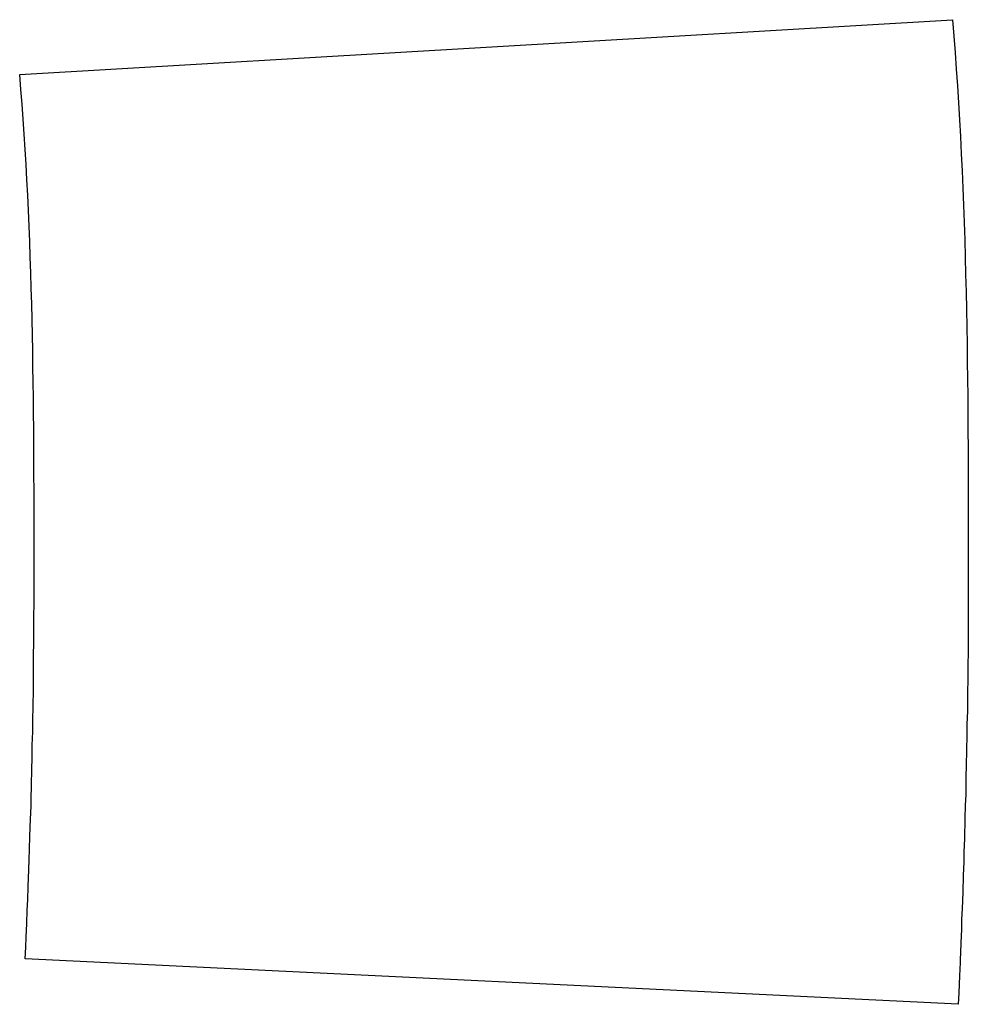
# Model space of a CAD drawing. Header units: millimetres. Extents: x 7146 to 9108, y -1574 to -663.
# Tile 48 of 256: x 7258.277 to 7258.671, y -1214.374 to -1213.966. Entities that reach past the tile are written whole.
import ezdxf

# ---------------------------------------------------------------- set-up
doc = ezdxf.new("R2010")
doc.units = ezdxf.units.MM
doc.header["$LTSCALE"] = 3

msp = doc.modelspace()

# ---------------------------------------------------------------- linework, layer by layer
at = {"linetype": 'Continuous', "lineweight": 30}
msp.add_open_spline([(7258.66657, -1214.37426), (7258.66657, -1214.37426), (7258.66687, -1214.36946), (7258.66687, -1214.36946), (7258.66687, -1214.36946), (7258.66687, -1214.36946), (7258.66717, -1214.36246), (7258.66717, -1214.36246), (7258.66717, -1214.36246), (7258.66717, -1214.36246), (7258.66737, -1214.35696), (7258.66737, -1214.35696), (7258.66737, -1214.35696), (7258.66737, -1214.35696), (7258.66757, -1214.35146), (7258.66757, -1214.35146), (7258.66757, -1214.35146), (7258.66757, -1214.35146), (7258.66787, -1214.34446), (7258.66787, -1214.34446), (7258.66787, -1214.34446), (7258.66787, -1214.34446), (7258.66797, -1214.33886), (7258.66797, -1214.33886), (7258.66797, -1214.33886), (7258.66797, -1214.33886), (7258.66827, -1214.33456), (7258.66827, -1214.33456), (7258.66827, -1214.33456), (7258.66827, -1214.33456), (7258.66847, -1214.32766), (7258.66847, -1214.32766), (7258.66847, -1214.32766), (7258.66847, -1214.32766), (7258.66867, -1214.32086), (7258.66867, -1214.32086), (7258.66867, -1214.32086), (7258.66867, -1214.32086), (7258.66887, -1214.31516), (7258.66887, -1214.31516), (7258.66887, -1214.31516), (7258.66887, -1214.31516), (7258.66897, -1214.31106), (7258.66897, -1214.31106), (7258.66897, -1214.31106), (7258.66897, -1214.31106), (7258.66917, -1214.30546), (7258.66917, -1214.30546), (7258.66917, -1214.30546), (7258.66917, -1214.30546), (7258.66937, -1214.29716), (7258.66937, -1214.29716), (7258.66937, -1214.29716), (7258.66937, -1214.29716), (7258.66947, -1214.29156), (7258.66947, -1214.29156), (7258.66947, -1214.29156), (7258.66947, -1214.29156), (7258.66967, -1214.28726), (7258.66967, -1214.28726), (7258.66967, -1214.28726), (7258.66967, -1214.28726), (7258.66977, -1214.28036), (7258.66977, -1214.28036), (7258.66977, -1214.28036), (7258.66977, -1214.28036), (7258.66987, -1214.27476), (7258.66987, -1214.27476), (7258.66987, -1214.27476), (7258.66987, -1214.27476), (7258.66997, -1214.26916), (7258.66997, -1214.26916), (7258.66997, -1214.26916), (7258.66997, -1214.26916), (7258.67017, -1214.26226), (7258.67017, -1214.26226), (7258.67017, -1214.26226), (7258.67017, -1214.26226), (7258.67017, -1214.25806), (7258.67017, -1214.25806), (7258.67017, -1214.25806), (7258.67017, -1214.25806), (7258.67037, -1214.25246), (7258.67037, -1214.25246), (7258.67037, -1214.25246), (7258.67037, -1214.25246), (7258.67047, -1214.24556), (7258.67047, -1214.24556), (7258.67047, -1214.24556), (7258.67047, -1214.24556), (7258.67057, -1214.23856), (7258.67057, -1214.23856), (7258.67057, -1214.23856), (7258.67057, -1214.23856), (7258.67057, -1214.23286), (7258.67057, -1214.23286), (7258.67057, -1214.23286), (7258.67057, -1214.23286), (7258.67067, -1214.22866), (7258.67067, -1214.22866), (7258.67067, -1214.22866), (7258.67067, -1214.22866), (7258.67067, -1214.22166), (7258.67067, -1214.22166), (7258.67067, -1214.22166), (7258.67067, -1214.22166), (7258.67067, -1214.21606), (7258.67067, -1214.21606), (7258.67067, -1214.21606), (7258.67067, -1214.21606), (7258.67077, -1214.21056), (7258.67077, -1214.21056), (7258.67077, -1214.21056), (7258.67077, -1214.21056), (7258.67077, -1214.20356), (7258.67077, -1214.20356), (7258.67077, -1214.20356), (7258.67077, -1214.20356), (7258.67077, -1214.19796), (7258.67077, -1214.19796), (7258.67077, -1214.19796), (7258.67077, -1214.19796), (7258.67077, -1214.19236), (7258.67077, -1214.19236), (7258.67077, -1214.19236), (7258.67077, -1214.11906), (7258.67047, -1214.03786), (7258.66417, -1213.96556), (7258.66417, -1213.96556), (7258.66417, -1213.96556), (7258.27677, -1213.98836), (7258.27677, -1213.98836), (7258.27677, -1213.98836), (7258.28247, -1214.05346), (7258.28277, -1214.12636), (7258.28277, -1214.19236), (7258.28277, -1214.19236), (7258.28277, -1214.19236), (7258.28277, -1214.19796), (7258.28277, -1214.19796), (7258.28277, -1214.19796), (7258.28277, -1214.19796), (7258.28277, -1214.20356), (7258.28277, -1214.20356), (7258.28277, -1214.20356), (7258.28277, -1214.20356), (7258.28277, -1214.20786), (7258.28277, -1214.20786), (7258.28277, -1214.20786), (7258.28277, -1214.20786), (7258.28267, -1214.21346), (7258.28267, -1214.21346), (7258.28267, -1214.21346), (7258.28267, -1214.21346), (7258.28267, -1214.21906), (7258.28267, -1214.21906), (7258.28267, -1214.21906), (7258.28267, -1214.21906), (7258.28267, -1214.22326), (7258.28267, -1214.22326), (7258.28267, -1214.22326), (7258.28267, -1214.22326), (7258.28257, -1214.23026), (7258.28257, -1214.23026), (7258.28257, -1214.23026), (7258.28257, -1214.23026), (7258.28257, -1214.23586), (7258.28257, -1214.23586), (7258.28257, -1214.23586), (7258.28257, -1214.23586), (7258.28247, -1214.24006), (7258.28247, -1214.24006), (7258.28247, -1214.24006), (7258.28247, -1214.24006), (7258.28247, -1214.24436), (7258.28247, -1214.24436), (7258.28247, -1214.24436), (7258.28247, -1214.24436), (7258.28237, -1214.24996), (7258.28237, -1214.24996), (7258.28237, -1214.24996), (7258.28237, -1214.24996), (7258.28217, -1214.25686), (7258.28217, -1214.25686), (7258.28217, -1214.25686), (7258.28217, -1214.25686), (7258.28217, -1214.26116), (7258.28217, -1214.26116), (7258.28217, -1214.26116), (7258.28217, -1214.26116), (7258.28197, -1214.26666), (7258.28197, -1214.26666), (7258.28197, -1214.26666), (7258.28197, -1214.26666), (7258.28197, -1214.27226), (7258.28197, -1214.27226), (7258.28197, -1214.27226), (7258.28197, -1214.27226), (7258.28177, -1214.27656), (7258.28177, -1214.27656), (7258.28177, -1214.27656), (7258.28177, -1214.27656), (7258.28167, -1214.28346), (7258.28167, -1214.28346), (7258.28167, -1214.28346), (7258.28167, -1214.28346), (7258.28157, -1214.28906), (7258.28157, -1214.28906), (7258.28157, -1214.28906), (7258.28157, -1214.28906), (7258.28147, -1214.29196), (7258.28147, -1214.29196), (7258.28147, -1214.29196), (7258.28147, -1214.29196), (7258.28127, -1214.29746), (7258.28127, -1214.29746), (7258.28127, -1214.29746), (7258.28127, -1214.29746), (7258.28097, -1214.30446), (7258.28097, -1214.30446), (7258.28097, -1214.30446), (7258.28097, -1214.30446), (7258.28087, -1214.30996), (7258.28087, -1214.30996), (7258.28087, -1214.30996), (7258.28087, -1214.30996), (7258.28077, -1214.31416), (7258.28077, -1214.31416), (7258.28077, -1214.31416), (7258.28077, -1214.31416), (7258.28057, -1214.31846), (7258.28057, -1214.31846), (7258.28057, -1214.31846), (7258.28057, -1214.31846), (7258.28027, -1214.32536), (7258.28027, -1214.32536), (7258.28027, -1214.32536), (7258.28027, -1214.32536), (7258.28017, -1214.33096), (7258.28017, -1214.33096), (7258.28017, -1214.33096), (7258.28017, -1214.33096), (7258.27987, -1214.33516), (7258.27987, -1214.33516), (7258.27987, -1214.33516), (7258.27987, -1214.33516), (7258.27967, -1214.34066), (7258.27967, -1214.34066), (7258.27967, -1214.34066), (7258.27967, -1214.34066), (7258.27947, -1214.34636), (7258.27947, -1214.34636), (7258.27947, -1214.34636), (7258.27947, -1214.34636), (7258.27927, -1214.35056), (7258.27927, -1214.35056), (7258.27927, -1214.35056), (7258.27927, -1214.35056), (7258.27907, -1214.35536), (7258.27907, -1214.35536), (7258.27907, -1214.35536), (7258.27907, -1214.35536), (7258.66657, -1214.37426), (7258.66657, -1214.37426)], degree=3, knots=[0, 0, 0, 0, 0.014925, 0.014925, 0.014925, 0.014925, 0.029851, 0.029851, 0.029851, 0.029851, 0.044776, 0.044776, 0.044776, 0.044776, 0.059701, 0.059701, 0.059701, 0.059702, 0.074627, 0.074627, 0.074627, 0.074627, 0.089552, 0.089552, 0.089552, 0.089552, 0.104478, 0.104478, 0.104478, 0.104478, 0.119403, 0.119403, 0.119403, 0.119403, 0.134328, 0.134328, 0.134328, 0.134328, 0.149254, 0.149254, 0.149254, 0.149254, 0.164179, 0.164179, 0.164179, 0.164179, 0.179104, 0.179104, 0.179104, 0.179104, 0.19403, 0.19403, 0.19403, 0.19403, 0.208955, 0.208955, 0.208955, 0.208955, 0.223881, 0.223881, 0.223881, 0.223881, 0.238806, 0.238806, 0.238806, 0.238806, 0.253731, 0.253731, 0.253731, 0.253731, 0.268657, 0.268657, 0.268657, 0.268657, 0.283582, 0.283582, 0.283582, 0.283582, 0.298507, 0.298507, 0.298507, 0.298507, 0.313433, 0.313433, 0.313433, 0.313433, 0.328358, 0.328358, 0.328358, 0.328358, 0.343284, 0.343284, 0.343284, 0.343284, 0.358209, 0.358209, 0.358209, 0.358209, 0.373134, 0.373134, 0.373134, 0.373134, 0.38806, 0.38806, 0.38806, 0.38806, 0.402985, 0.402985, 0.402985, 0.402985, 0.41791, 0.41791, 0.41791, 0.41791, 0.432836, 0.432836, 0.432836, 0.432836, 0.447761, 0.447761, 0.447761, 0.447761, 0.462687, 0.462687, 0.462687, 0.462687, 0.477612, 0.477612, 0.477612, 0.477612, 0.492537, 0.492537, 0.492537, 0.492537, 0.507463, 0.507463, 0.507463, 0.507463, 0.522388, 0.522388, 0.522388, 0.522388, 0.537313, 0.537313, 0.537313, 0.537313, 0.552239, 0.552239, 0.552239, 0.552239, 0.567164, 0.567164, 0.567164, 0.567164, 0.58209, 0.58209, 0.58209, 0.58209, 0.597015, 0.597015, 0.597015, 0.597015, 0.61194, 0.61194, 0.61194, 0.61194, 0.626866, 0.626866, 0.626866, 0.626866, 0.641791, 0.641791, 0.641791, 0.641791, 0.656716, 0.656716, 0.656716, 0.656716, 0.671642, 0.671642, 0.671642, 0.671642, 0.686567, 0.686567, 0.686567, 0.686567, 0.701493, 0.701493, 0.701493, 0.701493, 0.716418, 0.716418, 0.716418, 0.716418, 0.731343, 0.731343, 0.731343, 0.731343, 0.746269, 0.746269, 0.746269, 0.746269, 0.761194, 0.761194, 0.761194, 0.761194, 0.776119, 0.776119, 0.776119, 0.776119, 0.791045, 0.791045, 0.791045, 0.791045, 0.80597, 0.80597, 0.80597, 0.80597, 0.820896, 0.820896, 0.820896, 0.820896, 0.835821, 0.835821, 0.835821, 0.835821, 0.850746, 0.850746, 0.850746, 0.850746, 0.865672, 0.865672, 0.865672, 0.865672, 0.880597, 0.880597, 0.880597, 0.880597, 0.895522, 0.895522, 0.895522, 0.895522, 0.910448, 0.910448, 0.910448, 0.910448, 0.925373, 0.925373, 0.925373, 0.925373, 0.940299, 0.940299, 0.940299, 0.940299, 0.955224, 0.955224, 0.955224, 0.955224, 0.970149, 0.970149, 0.970149, 0.970149, 1, 1, 1, 1], dxfattribs=at)
msp.add_open_spline([(7258.66657, -1214.37426), (7258.66657, -1214.37426), (7258.66687, -1214.36946), (7258.66687, -1214.36946), (7258.66687, -1214.36946), (7258.66687, -1214.36946), (7258.66717, -1214.36246), (7258.66717, -1214.36246), (7258.66717, -1214.36246), (7258.66717, -1214.36246), (7258.66737, -1214.35696), (7258.66737, -1214.35696), (7258.66737, -1214.35696), (7258.66737, -1214.35696), (7258.66757, -1214.35146), (7258.66757, -1214.35146), (7258.66757, -1214.35146), (7258.66757, -1214.35146), (7258.66787, -1214.34446), (7258.66787, -1214.34446), (7258.66787, -1214.34446), (7258.66787, -1214.34446), (7258.66797, -1214.33886), (7258.66797, -1214.33886), (7258.66797, -1214.33886), (7258.66797, -1214.33886), (7258.66827, -1214.33456), (7258.66827, -1214.33456), (7258.66827, -1214.33456), (7258.66827, -1214.33456), (7258.66847, -1214.32766), (7258.66847, -1214.32766), (7258.66847, -1214.32766), (7258.66847, -1214.32766), (7258.66867, -1214.32086), (7258.66867, -1214.32086), (7258.66867, -1214.32086), (7258.66867, -1214.32086), (7258.66887, -1214.31516), (7258.66887, -1214.31516), (7258.66887, -1214.31516), (7258.66887, -1214.31516), (7258.66897, -1214.31106), (7258.66897, -1214.31106), (7258.66897, -1214.31106), (7258.66897, -1214.31106), (7258.66917, -1214.30546), (7258.66917, -1214.30546), (7258.66917, -1214.30546), (7258.66917, -1214.30546), (7258.66937, -1214.29716), (7258.66937, -1214.29716), (7258.66937, -1214.29716), (7258.66937, -1214.29716), (7258.66947, -1214.29156), (7258.66947, -1214.29156), (7258.66947, -1214.29156), (7258.66947, -1214.29156), (7258.66967, -1214.28726), (7258.66967, -1214.28726), (7258.66967, -1214.28726), (7258.66967, -1214.28726), (7258.66977, -1214.28036), (7258.66977, -1214.28036), (7258.66977, -1214.28036), (7258.66977, -1214.28036), (7258.66987, -1214.27476), (7258.66987, -1214.27476), (7258.66987, -1214.27476), (7258.66987, -1214.27476), (7258.66997, -1214.26916), (7258.66997, -1214.26916), (7258.66997, -1214.26916), (7258.66997, -1214.26916), (7258.67017, -1214.26226), (7258.67017, -1214.26226), (7258.67017, -1214.26226), (7258.67017, -1214.26226), (7258.67017, -1214.25806), (7258.67017, -1214.25806), (7258.67017, -1214.25806), (7258.67017, -1214.25806), (7258.67037, -1214.25246), (7258.67037, -1214.25246), (7258.67037, -1214.25246), (7258.67037, -1214.25246), (7258.67047, -1214.24556), (7258.67047, -1214.24556), (7258.67047, -1214.24556), (7258.67047, -1214.24556), (7258.67057, -1214.23856), (7258.67057, -1214.23856), (7258.67057, -1214.23856), (7258.67057, -1214.23856), (7258.67057, -1214.23286), (7258.67057, -1214.23286), (7258.67057, -1214.23286), (7258.67057, -1214.23286), (7258.67067, -1214.22866), (7258.67067, -1214.22866), (7258.67067, -1214.22866), (7258.67067, -1214.22866), (7258.67067, -1214.22166), (7258.67067, -1214.22166), (7258.67067, -1214.22166), (7258.67067, -1214.22166), (7258.67067, -1214.21606), (7258.67067, -1214.21606), (7258.67067, -1214.21606), (7258.67067, -1214.21606), (7258.67077, -1214.21056), (7258.67077, -1214.21056), (7258.67077, -1214.21056), (7258.67077, -1214.21056), (7258.67077, -1214.20356), (7258.67077, -1214.20356), (7258.67077, -1214.20356), (7258.67077, -1214.20356), (7258.67077, -1214.19796), (7258.67077, -1214.19796), (7258.67077, -1214.19796), (7258.67077, -1214.19796), (7258.67077, -1214.19236), (7258.67077, -1214.19236), (7258.67077, -1214.19236), (7258.67077, -1214.11906), (7258.67047, -1214.03786), (7258.66417, -1213.96556), (7258.66417, -1213.96556), (7258.66417, -1213.96556), (7258.27677, -1213.98836), (7258.27677, -1213.98836), (7258.27677, -1213.98836), (7258.28247, -1214.05346), (7258.28277, -1214.12636), (7258.28277, -1214.19236), (7258.28277, -1214.19236), (7258.28277, -1214.19236), (7258.28277, -1214.19796), (7258.28277, -1214.19796), (7258.28277, -1214.19796), (7258.28277, -1214.19796), (7258.28277, -1214.20356), (7258.28277, -1214.20356), (7258.28277, -1214.20356), (7258.28277, -1214.20356), (7258.28277, -1214.20786), (7258.28277, -1214.20786), (7258.28277, -1214.20786), (7258.28277, -1214.20786), (7258.28267, -1214.21346), (7258.28267, -1214.21346), (7258.28267, -1214.21346), (7258.28267, -1214.21346), (7258.28267, -1214.21906), (7258.28267, -1214.21906), (7258.28267, -1214.21906), (7258.28267, -1214.21906), (7258.28267, -1214.22326), (7258.28267, -1214.22326), (7258.28267, -1214.22326), (7258.28267, -1214.22326), (7258.28257, -1214.23026), (7258.28257, -1214.23026), (7258.28257, -1214.23026), (7258.28257, -1214.23026), (7258.28257, -1214.23586), (7258.28257, -1214.23586), (7258.28257, -1214.23586), (7258.28257, -1214.23586), (7258.28247, -1214.24006), (7258.28247, -1214.24006), (7258.28247, -1214.24006), (7258.28247, -1214.24006), (7258.28247, -1214.24436), (7258.28247, -1214.24436), (7258.28247, -1214.24436), (7258.28247, -1214.24436), (7258.28237, -1214.24996), (7258.28237, -1214.24996), (7258.28237, -1214.24996), (7258.28237, -1214.24996), (7258.28217, -1214.25686), (7258.28217, -1214.25686), (7258.28217, -1214.25686), (7258.28217, -1214.25686), (7258.28217, -1214.26116), (7258.28217, -1214.26116), (7258.28217, -1214.26116), (7258.28217, -1214.26116), (7258.28197, -1214.26666), (7258.28197, -1214.26666), (7258.28197, -1214.26666), (7258.28197, -1214.26666), (7258.28197, -1214.27226), (7258.28197, -1214.27226), (7258.28197, -1214.27226), (7258.28197, -1214.27226), (7258.28177, -1214.27656), (7258.28177, -1214.27656), (7258.28177, -1214.27656), (7258.28177, -1214.27656), (7258.28167, -1214.28346), (7258.28167, -1214.28346), (7258.28167, -1214.28346), (7258.28167, -1214.28346), (7258.28157, -1214.28906), (7258.28157, -1214.28906), (7258.28157, -1214.28906), (7258.28157, -1214.28906), (7258.28147, -1214.29196), (7258.28147, -1214.29196), (7258.28147, -1214.29196), (7258.28147, -1214.29196), (7258.28127, -1214.29746), (7258.28127, -1214.29746), (7258.28127, -1214.29746), (7258.28127, -1214.29746), (7258.28097, -1214.30446), (7258.28097, -1214.30446), (7258.28097, -1214.30446), (7258.28097, -1214.30446), (7258.28087, -1214.30996), (7258.28087, -1214.30996), (7258.28087, -1214.30996), (7258.28087, -1214.30996), (7258.28077, -1214.31416), (7258.28077, -1214.31416), (7258.28077, -1214.31416), (7258.28077, -1214.31416), (7258.28057, -1214.31846), (7258.28057, -1214.31846), (7258.28057, -1214.31846), (7258.28057, -1214.31846), (7258.28027, -1214.32536), (7258.28027, -1214.32536), (7258.28027, -1214.32536), (7258.28027, -1214.32536), (7258.28017, -1214.33096), (7258.28017, -1214.33096), (7258.28017, -1214.33096), (7258.28017, -1214.33096), (7258.27987, -1214.33516), (7258.27987, -1214.33516), (7258.27987, -1214.33516), (7258.27987, -1214.33516), (7258.27967, -1214.34066), (7258.27967, -1214.34066), (7258.27967, -1214.34066), (7258.27967, -1214.34066), (7258.27947, -1214.34636), (7258.27947, -1214.34636), (7258.27947, -1214.34636), (7258.27947, -1214.34636), (7258.27927, -1214.35056), (7258.27927, -1214.35056), (7258.27927, -1214.35056), (7258.27927, -1214.35056), (7258.27907, -1214.35536), (7258.27907, -1214.35536), (7258.27907, -1214.35536), (7258.27907, -1214.35536), (7258.66657, -1214.37426), (7258.66657, -1214.37426)], degree=3, knots=[0, 0, 0, 0, 0.014925, 0.014925, 0.014925, 0.014925, 0.029851, 0.029851, 0.029851, 0.029851, 0.044776, 0.044776, 0.044776, 0.044776, 0.059701, 0.059701, 0.059701, 0.059702, 0.074627, 0.074627, 0.074627, 0.074627, 0.089552, 0.089552, 0.089552, 0.089552, 0.104478, 0.104478, 0.104478, 0.104478, 0.119403, 0.119403, 0.119403, 0.119403, 0.134328, 0.134328, 0.134328, 0.134328, 0.149254, 0.149254, 0.149254, 0.149254, 0.164179, 0.164179, 0.164179, 0.164179, 0.179104, 0.179104, 0.179104, 0.179104, 0.19403, 0.19403, 0.19403, 0.19403, 0.208955, 0.208955, 0.208955, 0.208955, 0.223881, 0.223881, 0.223881, 0.223881, 0.238806, 0.238806, 0.238806, 0.238806, 0.253731, 0.253731, 0.253731, 0.253731, 0.268657, 0.268657, 0.268657, 0.268657, 0.283582, 0.283582, 0.283582, 0.283582, 0.298507, 0.298507, 0.298507, 0.298507, 0.313433, 0.313433, 0.313433, 0.313433, 0.328358, 0.328358, 0.328358, 0.328358, 0.343284, 0.343284, 0.343284, 0.343284, 0.358209, 0.358209, 0.358209, 0.358209, 0.373134, 0.373134, 0.373134, 0.373134, 0.38806, 0.38806, 0.38806, 0.38806, 0.402985, 0.402985, 0.402985, 0.402985, 0.41791, 0.41791, 0.41791, 0.41791, 0.432836, 0.432836, 0.432836, 0.432836, 0.447761, 0.447761, 0.447761, 0.447761, 0.462687, 0.462687, 0.462687, 0.462687, 0.477612, 0.477612, 0.477612, 0.477612, 0.492537, 0.492537, 0.492537, 0.492537, 0.507463, 0.507463, 0.507463, 0.507463, 0.522388, 0.522388, 0.522388, 0.522388, 0.537313, 0.537313, 0.537313, 0.537313, 0.552239, 0.552239, 0.552239, 0.552239, 0.567164, 0.567164, 0.567164, 0.567164, 0.58209, 0.58209, 0.58209, 0.58209, 0.597015, 0.597015, 0.597015, 0.597015, 0.61194, 0.61194, 0.61194, 0.61194, 0.626866, 0.626866, 0.626866, 0.626866, 0.641791, 0.641791, 0.641791, 0.641791, 0.656716, 0.656716, 0.656716, 0.656716, 0.671642, 0.671642, 0.671642, 0.671642, 0.686567, 0.686567, 0.686567, 0.686567, 0.701493, 0.701493, 0.701493, 0.701493, 0.716418, 0.716418, 0.716418, 0.716418, 0.731343, 0.731343, 0.731343, 0.731343, 0.746269, 0.746269, 0.746269, 0.746269, 0.761194, 0.761194, 0.761194, 0.761194, 0.776119, 0.776119, 0.776119, 0.776119, 0.791045, 0.791045, 0.791045, 0.791045, 0.80597, 0.80597, 0.80597, 0.80597, 0.820896, 0.820896, 0.820896, 0.820896, 0.835821, 0.835821, 0.835821, 0.835821, 0.850746, 0.850746, 0.850746, 0.850746, 0.865672, 0.865672, 0.865672, 0.865672, 0.880597, 0.880597, 0.880597, 0.880597, 0.895522, 0.895522, 0.895522, 0.895522, 0.910448, 0.910448, 0.910448, 0.910448, 0.925373, 0.925373, 0.925373, 0.925373, 0.940299, 0.940299, 0.940299, 0.940299, 0.955224, 0.955224, 0.955224, 0.955224, 0.970149, 0.970149, 0.970149, 0.970149, 1, 1, 1, 1], dxfattribs=at)

doc.saveas('drawing.dxf')
